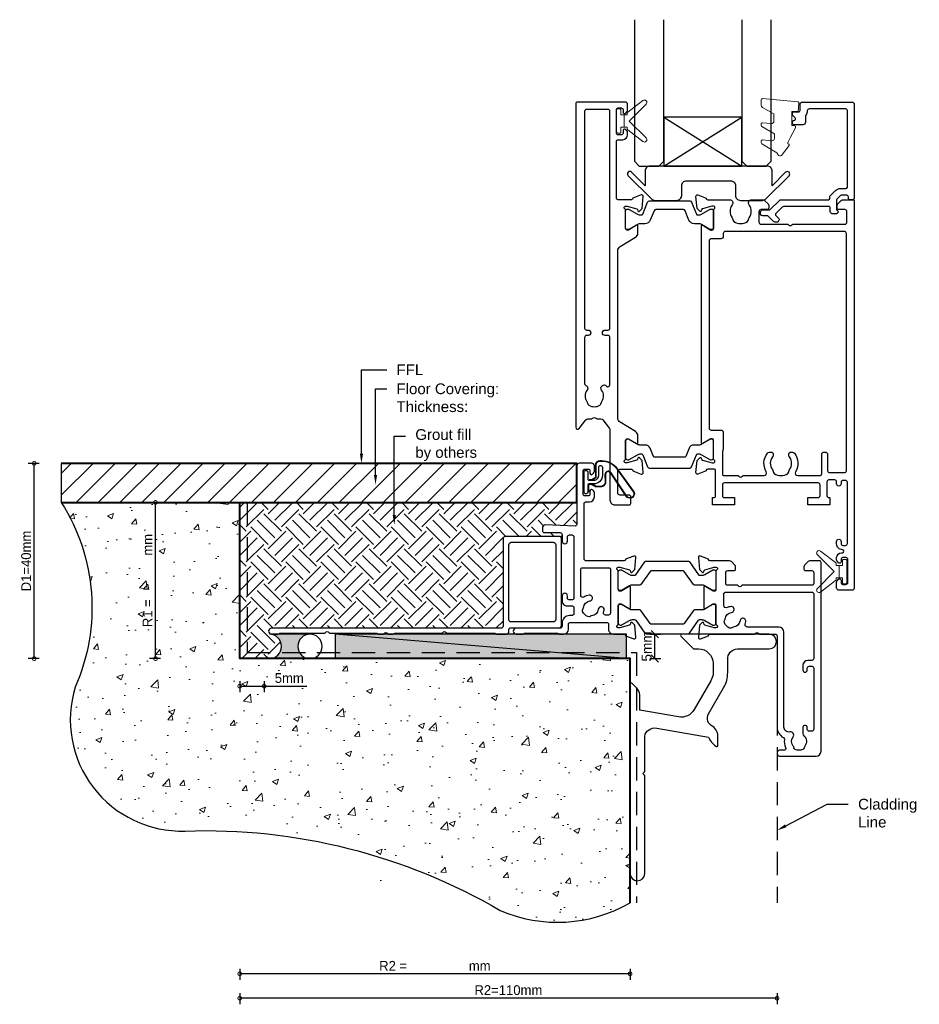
# Model space of a CAD drawing. Header units: millimetres. Extents: x -942 to 1452, y -105 to 165.
# Tile 3 of 12: x -342 to -158, y -105 to 97. Entities that reach past the tile are written whole.
import ezdxf
from ezdxf import colors
from ezdxf.entities.mleader import LeaderData, LeaderLine
from ezdxf.math import Vec2, Vec3

# ---------------------------------------------------------------- set-up
doc = ezdxf.new("R2010")
doc.units = ezdxf.units.MM
doc.linetypes.add('Hidden', pattern=[7.1438, 4.7625, -2.3813])
for name, color, linetype in [('EXTRUSION', 2, 'Continuous'), ('Gaskets', 3, 'Continuous'), ('Glass', 140, 'Continuous'), ('polyamide', 6, 'Continuous')]:
    doc.layers.add(name, color=color, linetype=linetype)
doc.layers.add('Gray', color=8, linetype='Continuous', lineweight=5)
doc.layers.add('UNO-Dark Grey', color=7, linetype='Continuous', lineweight=13, true_color=0x44474e)
doc.layers.add('Viewport', color=7, linetype='Continuous', plot=False)
doc.styles.get("Standard").update_dxf_attribs({"font": 'arial.ttf'})
doc.styles.add('TW - Text', font='arial.ttf', dxfattribs={"height": 2})
doc.styles.add('UNO Text', font='NHaasGroteskTXPro-55Rg.ttf')
doc.dimstyles.new('TotalWindows', dxfattribs={"dimtxt": 2, "dimasz": 1.5, "dimexe": 1.25, "dimexo": 0.625, "dimtad": 1, "dimdec": 1, "dimzin": 9, "dimtxsty": 'TW - Text', "dimblk": 'OBLIQUE', "dimcen": 2.5, "dimadec": 0, "dimazin": 0, "dimtfac": 1, "dimtdec": 1, "dimtmove": 0, "dimatfit": 3, "dimfxl": 1, "dimfxlon": 1, "dimarcsym": 0})
doc.dimstyles.new('UNO', dxfattribs={"dimtxt": 2, "dimasz": 1.5, "dimexe": 1.25, "dimexo": 0.625, "dimtad": 1, "dimdec": 1, "dimzin": 9, "dimtxsty": 'UNO Text', "dimblk": 'DOTSMALL', "dimcen": 2.5, "dimclrd": 256, "dimclre": 256, "dimclrt": 256, "dimadec": 0, "dimazin": 0, "dimtfac": 1, "dimtdec": 1, "dimtmove": 0, "dimatfit": 3, "dimfxl": 1, "dimfxlon": 1, "dimarcsym": 0})

# ---------------------------------------------------------------- blocks, each defined once
blk = doc.blocks.new('_DotSmall')
at = {"color": 0, "linetype": 'ByBlock', "const_width": 0.5}
blk.add_lwpolyline([(-0.0625, 0, 1), (0.0625, 0, 1)], format="xyb", close=True, dxfattribs=at)
blk = doc.blocks.new('*D93')
at = {"lineweight": -2, "transparency": 16777216}
for p, q in [((-84.9, -63.56), (-84.9, -65.81)), ((-5, -63.56), (-5, -65.81)), ((-5, -64.56), (-84.9, -64.56))]:
    blk.add_line(p, q, dxfattribs=at)
at = {"layer": 'Defpoints', "color": 0, "transparency": 16777216}
for p in [(-84.9, 0), (-5, -50), (-84.9, -64.56)]:
    blk.add_point(p, dxfattribs=at)
at = {"lineweight": -2, "transparency": 16777216, "xscale": 1.5, "yscale": 1.5, "zscale": 1.5, "rotation": 180}
blk.add_blockref('_DotSmall', (-84.9, -64.56), dxfattribs=at)
at = {"lineweight": -2, "transparency": 16777216, "xscale": 1.5, "yscale": 1.5, "zscale": 1.5}
blk.add_blockref('_DotSmall', (-5, -64.56), dxfattribs=at)
at = {"transparency": 16777216, "insert": (-44.95, -62.93), "char_height": 2, "attachment_point": 5, "style": 'UNO Text'}
blk.add_mtext('R2 =                 mm', dxfattribs=at)
blk = doc.blocks.new('WANZ')
at = {"layer": 'EXTRUSION'}
blk.add_lwpolyline([(1.5, 47.5, -0.990885), (1.48, 50.5), (19.36, 50.5, -0.640897), (19.59, 50.09), (17.12, 47.62, -0.213478), (16.91, 47.5), (16.01, 47.5, 0.410606), (13, 44.55), (13.01, 42.33, 0.123543), (13.48, 40.95), (16.88, 35.07, 0.329092), (20.1, 33.56), (27.98, 34.95), (28, 35.01), (28, 38.09, -0.20442), (28.66, 39.51), (29.61, 40.45, -0.617494), (30, 40.24), (30, 1.5, -0.990285), (27, 1.47), (27, 21.47, -0.195072), (27.06, 21.61), (27.4, 21.95), (27.06, 22.29, -0.18634), (27, 22.43), (27, 29.62, 0.390437), (24.54, 31.29), (13.94, 29.42, -0.12059), (12.46, 27.56, -0.683799), (12, 27.7), (12, 29.29, -0.250752), (13.06, 31.61, 0.456015), (13.92, 34.18), (10.84, 39.53, -0.136578), (10, 42.64), (10, 45.32, 0.442134), (8, 47.5), (1.5, 47.5)], format="xyb", dxfattribs=at)
blk = doc.blocks.new('*D94')
at = {"lineweight": -2, "transparency": 16777216}
for p, q in [((-84.9, -68.56), (-84.9, -70.81)), ((25.1, -68.56), (25.1, -70.81)), ((25.1, -69.56), (-84.9, -69.56))]:
    blk.add_line(p, q, dxfattribs=at)
at = {"layer": 'Defpoints', "color": 0, "transparency": 16777216}
for p in [(-84.9, 0), (25.1, -50), (-84.9, -69.56)]:
    blk.add_point(p, dxfattribs=at)
at = {"lineweight": -2, "transparency": 16777216, "xscale": 1.5, "yscale": 1.5, "zscale": 1.5, "rotation": 180}
blk.add_blockref('_DotSmall', (-84.9, -69.56), dxfattribs=at)
at = {"lineweight": -2, "transparency": 16777216, "xscale": 1.5, "yscale": 1.5, "zscale": 1.5}
blk.add_blockref('_DotSmall', (25.1, -69.56), dxfattribs=at)
at = {"transparency": 16777216, "insert": (-29.9, -67.91), "char_height": 2, "attachment_point": 5, "style": 'UNO Text'}
blk.add_mtext('R2=110mm', dxfattribs=at)
blk = doc.blocks.new('*D95')
at = {"lineweight": -2, "transparency": 16777216}
for p, q in [((-84.9, -4.63), (-84.9, -6.88)), ((-84.9, -5.63), (-79.9, -5.63)), ((-79.9, -4.63), (-79.9, -6.88)), ((-79.9, -5.63), (-71.18, -5.63))]:
    blk.add_line(p, q, dxfattribs=at)
at = {"layer": 'Defpoints', "color": 0, "transparency": 16777216}
for p in [(-84.9, 10.33), (-79.9, 10.33), (-84.9, -5.63)]:
    blk.add_point(p, dxfattribs=at)
at = {"lineweight": -2, "transparency": 16777216, "xscale": 1.5, "yscale": 1.5, "zscale": 1.5, "rotation": 180}
blk.add_blockref('_DotSmall', (-84.9, -5.63), dxfattribs=at)
at = {"lineweight": -2, "transparency": 16777216, "xscale": 1.5, "yscale": 1.5, "zscale": 1.5}
blk.add_blockref('_DotSmall', (-79.9, -5.63), dxfattribs=at)
at = {"transparency": 16777216, "insert": (-74.76, -3.99), "char_height": 2, "attachment_point": 5, "style": 'UNO Text'}
blk.add_mtext('5mm', dxfattribs=at)
blk = doc.blocks.new('*D96')
at = {"lineweight": -2, "transparency": 16777216}
for p, q in [((-125.98, 40), (-128.23, 40)), ((-126.98, 0), (-126.98, 40)), ((-125.98, 0), (-128.23, 0))]:
    blk.add_line(p, q, dxfattribs=at)
at = {"layer": 'Defpoints', "color": 0, "transparency": 16777216}
for p in [(-126.98, 40), (-84.9, 40), (-84.9, 0)]:
    blk.add_point(p, dxfattribs=at)
at = {"lineweight": -2, "transparency": 16777216, "xscale": 1.5, "yscale": 1.5, "zscale": 1.5}
for p, rotation in [((-126.98, 40), 90), ((-126.98, 0), 270)]:
    blk.add_blockref('_DotSmall', p, dxfattribs=dict(at, rotation=rotation))
at = {"transparency": 16777216, "insert": (-128.63, 20), "char_height": 2, "attachment_point": 5, "rotation": 90, "style": 'UNO Text'}
blk.add_mtext('D1=40mm', dxfattribs=at)
blk = doc.blocks.new('*D97')
at = {"lineweight": -2, "transparency": 16777216}
for p, q in [((-101.14, 32), (-103.39, 32)), ((-102.14, 0), (-102.14, 32)), ((-101.14, 0), (-103.39, 0))]:
    blk.add_line(p, q, dxfattribs=at)
at = {"layer": 'Defpoints', "color": 0, "transparency": 16777216}
for p in [(-102.14, 32), (-84.9, 32), (-84.9, 0)]:
    blk.add_point(p, dxfattribs=at)
at = {"lineweight": -2, "transparency": 16777216, "xscale": 1.5, "yscale": 1.5, "zscale": 1.5}
for p, rotation in [((-102.14, 32), 90), ((-102.14, 0), 270)]:
    blk.add_blockref('_DotSmall', p, dxfattribs=dict(at, rotation=rotation))
at = {"transparency": 16777216, "insert": (-103.77, 16), "char_height": 2, "attachment_point": 5, "rotation": 90, "style": 'UNO Text'}
blk.add_mtext('R1 =            mm', dxfattribs=at)
blk = doc.blocks.new('_Oblique')
at = {"color": 0, "linetype": 'ByBlock', "lineweight": -2}
blk.add_line((-0.5, -0.5), (0.5, 0.5), dxfattribs=at)
blk = doc.blocks.new('*D98')
at = {"color": 0, "lineweight": -2, "transparency": 16777216}
for p, q in [((-0.93, 5), (1.32, 5)), ((0.07, 0), (0.07, 5)), ((-0.93, 0), (1.32, 0))]:
    blk.add_line(p, q, dxfattribs=at)
at = {"layer": 'Defpoints', "color": 0, "transparency": 16777216}
for p in [(-6, 5), (0.07, 5), (-5, 0)]:
    blk.add_point(p, dxfattribs=at)
at = {"color": 0, "lineweight": -2, "transparency": 16777216, "xscale": 1.5, "yscale": 1.5, "zscale": 1.5}
for p, rotation in [((0.07, 5), 90), ((0.07, 0), 270)]:
    blk.add_blockref('_Oblique', p, dxfattribs=dict(at, rotation=rotation))
at = {"color": 0, "transparency": 16777216, "insert": (-1.58, 2.5), "char_height": 2, "attachment_point": 5, "rotation": 90, "style": 'TW - Text'}
blk.add_mtext('5mm', dxfattribs=at)
blk = doc.blocks.new('BACKSEAL1.5')
at = {"layer": 'Gray'}
for points in [[(-0.35, -2.9), (0.3, -2.9), (0.3, -1.65), (0.3, -0.4), (-0.35, -0.4), (-0.35, -0.02, 0.233448), (-0.45, 0.18), (-3.55, 2.55, 0.936585), (-4.2, 1.8), (-0.75, -1.65), (-4.2, -5.1, 0.936585), (-3.55, -5.85), (-0.45, -3.48, 0.233448), (-0.35, -3.28)], [(1.6, 0.85), (1.2, 0.85, 0.414214), (0.95, 0.6), (0.95, -0.4), (0.3, -0.4), (0.3, -1.65), (0.3, -2.9), (0.95, -2.9), (0.95, -3.9, 0.414214), (1.2, -4.15), (1.6, -4.15, 0.414214), (1.85, -3.9), (1.85, -1.65), (1.85, 0.6, 0.414214)]]:
    blk.add_lwpolyline(points, format="xyb", close=True, dxfattribs=at)
blk = doc.blocks.new('521000')
at = {"layer": 'EXTRUSION'}
for points in [[(51, 28.8), (51.5, 28.8, -0.414214), (53, 27.3), (53, 26.6, 0.414214), (53.4, 26.2), (62.41, 26.2, -0.986364), (62.41, 25), (61, 25, -0.198912), (60.79, 25.09), (60.77, 25.11, 0.198912), (60.55, 25.2), (54.07, 25.2, 0.198912), (53.86, 25.11), (53.84, 25.09, -0.198962), (53.63, 25), (52.7, 25, -0.41415), (51.7, 26), (51.7, 27, 0.414214), (51.3, 27.4), (43.9, 27.4, 0.414214), (43.5, 27), (43.5, 26, -0.41422), (42.5, 25), (40.3, 25, 0.414157), (40, 24.7), (40, 24.64), (38.3, 24.02, -0.548619), (37.9, 24.33), (38.12, 26.8), (38.66, 27.34, -0.57735), (38.99, 27.25), (39.07, 26.97, 0.267949), (39.21, 26.83), (41.16, 26.31, 0.065543), (41.24, 26.3), (41.5, 26.3, 0.767227), (41.65, 26.86, -0.267949), (41.5, 27.12), (41.5, 30.9, 0.414214), (41.2, 31.2), (40.89, 31.2), (39.3, 30.23, -0.579702), (39, 30.4), (39, 34.6, -0.576766), (39.3, 34.77), (40.89, 33.8), (41.2, 33.8, 0.414214), (41.5, 34.1), (41.5, 37.88, -0.267949), (41.65, 38.14, 0.767227), (41.5, 38.7), (41.24, 38.7, 0.065543), (41.16, 38.69), (39.21, 38.17, 0.267949), (39.07, 38.02), (38.99, 37.75, -0.57735), (38.66, 37.66), (38.12, 38.2), (37.9, 40.67, -0.548619), (38.3, 40.98), (40, 40.36), (40, 40.3, 0.414157), (40.3, 40), (48.1, 40, 0.414217), (48.5, 40.4), (48.5, 51.7, 0.414214), (48.1, 52.1), (47.4, 52.1, -0.414193), (46.4, 53.1), (46.4, 53.97, -0.2), (46.55, 54.32), (46.79, 54.56, -0.2), (47, 54.65, -0.41), (47.3, 54.35), (47.3, 53.7, 0.414189), (47.7, 53.3), (48.3, 53.3, 0.414214), (48.7, 53.7), (48.7, 58.4, 0.414214), (48.3, 58.8), (47.7, 58.8, 0.41418), (47.3, 58.4), (47.3, 58.1), (47.3, 57.95, -0.41), (47, 57.65, -0.2), (46.79, 57.74), (46.55, 57.98, -0.2), (46.4, 58.33), (46.4, 59.5, -0.41), (46.9, 60), (49.5, 60, -0.41), (50, 59.5), (50, 47.44, 0.425129), (50.31, 47.14), (56.45, 47.36, -0.4453), (57, 46.87), (57, 46.1, -0.414214), (56.7, 45.8), (53.4, 45.8, 0.41428), (53, 45.4), (53, 44.05, -1), (51.9, 44.05), (51.9, 44.9, 0.414129), (51.5, 45.3), (51, 45.3, 0.414234), (50.6, 44.9), (50.6, 32.4, 0.414214), (51, 32), (51.5, 32, 0.414205), (51.9, 32.4), (51.9, 32.8, -0.996705), (53, 32.8), (53, 31.8, -0.414566), (52, 30.8), (51, 30.8, 0.414214), (50.6, 30.4), (50.6, 29.2, 0.414213)], [(21.5, 27.12, -0.267769), (21.35, 26.86, 0.76736), (21.5, 26.3), (21.76, 26.3, 0.065543), (21.84, 26.31), (23.79, 26.83, 0.267949), (23.93, 26.97), (24.01, 27.25, -0.57735), (24.34, 27.34), (24.88, 26.8), (25.1, 24.33, -0.548619), (24.7, 24.02), (23, 24.64), (23, 24.7, 0.414071), (22.7, 25), (13.6, 25), (13.45, 25.15, 0.414214), (12.75, 25.15), (12.6, 25), (9.4, 25, 0.414214), (9, 24.6), (9, 5.93, -0.277503), (7.71, 3.81, 0.316398), (7.5, 3.4, -0.138989), (7.26, 1.76, 0.543442), (7.63, 1.2), (8.5, 1.2, -0.414081), (9, 0.7), (9, 0.5, -0.414214), (8.5, 0), (1, 0, -0.414213), (0, 1), (0, 39.7, -0.414214), (0.3, 40), (2.29, 40, -0.198912), (2.65, 39.85), (3.35, 39.15, -0.198913), (3.5, 38.79), (3.5, 38.3, -0.414214), (3.2, 38), (1.9, 38, 0.414214), (1.5, 37.6), (1.5, 35.4, 0.414214), (1.9, 35), (16.1, 35), (16.25, 34.85, 0.414214), (16.95, 34.85), (17.1, 35), (19.1, 35, 0.414214), (19.5, 35.4), (19.5, 37.6, 0.414214), (19.1, 38), (17.8, 38, -0.414214), (17.5, 38.3), (17.5, 38.79, -0.2), (17.65, 39.15), (18.35, 39.85, -0.2), (18.71, 40), (22.7, 40, 0.414071), (23, 40.3), (23, 40.36), (24.7, 40.98, -0.548619), (25.1, 40.67), (24.88, 38.2), (24.34, 37.66, -0.57735), (24.01, 37.75), (23.93, 38.02, 0.267949), (23.79, 38.17), (21.84, 38.69, 0.065543), (21.76, 38.7), (21.5, 38.7, 0.76736), (21.35, 38.14, -0.267949), (21.5, 37.88), (21.5, 34.1, 0.414214), (21.8, 33.8), (22.02, 33.8, 0.137872), (22.17, 33.84), (23.7, 34.77, -0.585524), (24, 34.6), (24, 30.4, -0.585524), (23.7, 30.23), (22.17, 31.16, 0.137872), (22.02, 31.2), (21.8, 31.2, 0.414214), (21.5, 30.9)], [(2.7, 19.6, -0.414202), (3.7, 18.6), (3.7, 17.6, -0.889365), (2.8, 17.6), (2.8, 18, 0.414214), (2.4, 18.4), (1.9, 18.4, 0.414202), (1.5, 18), (1.5, 5.5, 0.414213), (1.9, 5.1), (2.4, 5.1, 0.414215), (2.8, 5.5), (2.8, 5.9, -0.889355), (3.7, 5.9), (3.7, 4.61, -0.219162), (3.49, 4.15, 0.403571), (3.32, 2.03, -0.12305), (3.46, 1.72, 0.239134), (3.74, 1.37, 0.221126), (5.26, 1.37, 0.239134), (5.54, 1.72, -0.12305), (5.68, 2.03, 0.347448), (5.72, 3.93, -0.702074), (6.38, 4.96, 0.481745), (7.6, 5.94), (7.6, 25.4, -0.414156), (8.6, 26.4), (15.04, 26.4, 0.513003), (15.51, 27.06, -0.048433), (15.39, 27.57, -1.000832), (16.58, 27.73, 0.348271), (17.95, 26.41, -0.12305), (18.27, 26.3, 0.239134), (18.72, 26.24, 0.221428), (19.79, 27.31, 0.239134), (19.74, 27.76, -0.12305), (19.62, 28.08, 0.348271), (18.3, 29.45, -1.000832), (18.46, 30.64, -0.070793), (19.2, 30.43, 0.541477), (19.9, 30.89), (19.9, 33.2, 0.414214), (19.5, 33.6), (1.9, 33.6, 0.414214), (1.5, 33.2), (1.5, 20, 0.414214), (1.9, 19.6)]]:
    blk.add_lwpolyline(points, format="xyb", close=True, dxfattribs=at)
blk.add_lwpolyline([(48.58, 32.57, 0.59317), (49.2, 32.9), (49.2, 38.2, 0.414223), (48.8, 38.6), (43.48, 38.6, 0.40033), (43.1, 38.2), (43.1, 29.3, 0.414214), (43.5, 28.9), (44.13, 28.9, 0.510119), (44.51, 29.42, -0.046438), (44.4, 29.92, -0.995868), (45.59, 30.07, 0.348271), (46.96, 28.75, -0.12305), (47.28, 28.63, 0.239134), (47.72, 28.58, 0.221428), (48.8, 29.65, 0.239134), (48.74, 30.1, -0.12305), (48.63, 30.42, 0.348271), (47.31, 31.79, -1.000832), (47.47, 32.98, -0.110255), (48.58, 32.57)], format="xyb", dxfattribs=at)
blk.add_lwpolyline([(21.5, 27.73), (21.5, 27.73)], close=True, dxfattribs=at)
at = {"layer": 'polyamide'}
for points in [[(21.9, 33.94), (22.11, 33.94, 0.131652), (22.21, 33.97), (23.79, 34.88, -0.131652), (24.39, 35.04), (25.88, 35.04, 0.244698), (26.13, 35.17), (28.01, 37.85, -0.244698), (28.18, 37.94), (34.82, 37.94, -0.244698), (34.99, 37.85), (36.87, 35.17, 0.244698), (37.11, 35.04), (38.61, 35.04, -0.131652), (39.21, 34.88), (40.84, 33.94), (41.2, 33.94, 0.414214), (41.5, 34.24), (41.5, 37.74, 0.414214), (41.1, 38.14), (40.89, 38.14, 0.131652), (40.79, 38.11), (39.21, 37.2, -0.131652), (38.61, 37.04), (38.16, 37.04, -0.244698), (37.91, 37.17), (36.06, 39.81, 0.244698), (35.81, 39.94), (27.19, 39.94, 0.244698), (26.94, 39.81), (25.09, 37.17, -0.103471), (25, 37.08, -0.13774), (24.84, 37.04), (24.39, 37.04, -0.131652), (23.79, 37.2), (22.16, 38.14), (21.8, 38.14, 0.414998), (21.5, 37.84), (21.5, 34.34, 0.414214)], [(21.9, 31.06), (22.11, 31.06, -0.131652), (22.21, 31.03), (23.79, 30.12, 0.131652), (24.39, 29.96), (25.88, 29.96, -0.244698), (26.13, 29.83), (28.01, 27.15, 0.244698), (28.18, 27.06), (34.82, 27.06, 0.244698), (34.99, 27.15), (36.87, 29.83, -0.244698), (37.11, 29.96), (38.61, 29.96, 0.131652), (39.21, 30.12), (40.84, 31.06), (41.2, 31.06, -0.414214), (41.5, 30.76), (41.5, 27.26, -0.414214), (41.1, 26.86), (40.89, 26.86, -0.131652), (40.79, 26.89), (39.21, 27.8, 0.131652), (38.61, 27.96), (38.16, 27.96, 0.244698), (37.91, 27.83), (36.06, 25.19, -0.244698), (35.81, 25.06), (27.19, 25.06, -0.244698), (26.94, 25.19), (25.09, 27.83, 0.103471), (25, 27.92, 0.13774), (24.84, 27.96), (24.39, 27.96, 0.131652), (23.79, 27.8), (22.16, 26.86), (21.8, 26.86, -0.414998), (21.5, 27.16), (21.5, 30.66, -0.414214)]]:
    blk.add_lwpolyline(points, format="xyb", close=True, dxfattribs=at)
blk = doc.blocks.new('522200')
at = {"layer": 'EXTRUSION'}
for points in [[(48.4, 19.9), (48.4, 24.4, 0.414214), (48, 24.8), (45.6, 24.8, 0.414214), (45.3, 24.5), (45.3, 24.44), (43.6, 23.82, -0.548619), (43.2, 24.13), (43.42, 26.6), (43.96, 27.14, -0.57735), (44.29, 27.05), (44.37, 26.77, 0.267949), (44.51, 26.63), (46.5, 26.1), (46.8, 26.1, 0.767327), (46.95, 26.66, -0.267949), (46.8, 26.92), (46.8, 30.73, 0.414214), (46.5, 31.03), (46.19, 31.03), (44.6, 30.06, -0.585524), (44.3, 30.23), (44.3, 31.65, -0.261413), (44.78, 32.51), (47.92, 34.42, 0.261413), (48.4, 35.28), (48.4, 69.55, 0.261413), (47.92, 70.4), (44.78, 72.32, -0.261413), (44.3, 73.17), (44.3, 74.6, -0.585524), (44.6, 74.77), (46.19, 73.8), (46.5, 73.8, 0.414214), (46.8, 74.1), (46.8, 77.88, -0.267949), (46.95, 78.14, 0.76731), (46.8, 78.7), (46.54, 78.7, 0.065543), (46.46, 78.69), (44.51, 78.17, 0.267949), (44.37, 78.03), (44.29, 77.75, -0.57735), (43.96, 77.66), (43.42, 78.2), (43.2, 80.67, -0.548619), (43.6, 80.98), (45.3, 80.36), (45.3, 80.3, 0.414204), (45.6, 80), (48.3, 80, 0.414213), (48.7, 80.4), (48.7, 91.9, 0.414214), (48.3, 92.3), (47.4, 92.3, -0.41404), (46.4, 93.3), (46.4, 93.77, -0.198912), (46.54, 94.12), (46.79, 94.36, -0.198912), (47, 94.45), (47, 94.45, -0.414214), (47.3, 94.15), (47.3, 93.7, 0.413403), (47.7, 93.3), (48.3, 93.3, 0.414214), (48.7, 93.7), (48.7, 98.4, 0.414214), (48.3, 98.8), (47.7, 98.8, 0.414214), (47.3, 98.4), (47.3, 97.95, -0.414214), (47, 97.65), (47, 97.65, -0.198912), (46.79, 97.74), (46.54, 97.98, -0.198912), (46.4, 98.33), (46.4, 99.5, -0.414214), (46.9, 100), (56.7, 100, -0.414214), (57, 99.7), (57, 33.39, -0.717885), (56.28, 33.15), (54.95, 34.9, 0.234069), (54.55, 35.1), (53.69, 35.1), (53.55, 35.24, 0.414214), (52.85, 35.24), (52.71, 35.1), (51.85, 35.1, 0.234069), (51.45, 34.9), (50.1, 33.13, 0.164222), (50, 32.83), (50, 18.5, -0.414214), (49, 17.5), (46.1, 17.5, -0.414214), (45.7, 17.9), (45.7, 19.1, -0.414214), (46.1, 19.5), (48, 19.5, 0.414214)], [(50, 42.09), (50, 51.8, -0.414214), (50.4, 52.2), (51, 52.2, 1), (51, 53.3), (50.4, 53.3, -0.414214), (50, 53.7), (50, 98.1, -0.414214), (50.4, 98.5), (54.8, 98.5, -0.414214), (55.2, 98.1), (55.2, 53.7, -0.414213), (54.8, 53.3), (54.5, 53.3, 1), (54.5, 52.2), (54.8, 52.2, -0.414214), (55.2, 51.8), (55.2, 42.35, -0.299503), (54.96, 41.98, 0.502765), (54.72, 40.96, -0.330962), (54.73, 38.7, 0.14398), (54.6, 38.34, -0.245791), (54.35, 37.92, -0.280014), (52.05, 37.92, -0.245791), (51.8, 38.34, 0.14398), (51.67, 38.7, -0.336408), (51.71, 41, 0.979954), (50.7, 41.83, -0.696704)], [(31.3, 74.6, 0.585524), (31, 74.77), (29.47, 73.84, -0.137872), (29.32, 73.8), (29.1, 73.8, -0.414214), (28.8, 74.1), (28.8, 77.88, 0.267949), (28.65, 78.14, -0.767327), (28.8, 78.7), (29.06, 78.7, -0.065543), (29.14, 78.69), (31.09, 78.17, -0.267949), (31.23, 78.03), (31.31, 77.75, 0.57735), (31.64, 77.66), (32.18, 78.2), (32.4, 80.67, 0.548619), (32, 80.98), (30.3, 80.36), (30.3, 80.3, -0.414214), (30, 80), (25.49, 80, 0.635387), (24.99, 78.93, -0.331343), (25, 76.33, 0.14918), (24.87, 75.94, -0.237824), (24.65, 75.55, -0.306676), (21.85, 75.55, -0.237824), (21.63, 75.94, 0.14918), (21.49, 76.33, -0.331343), (21.51, 78.93, 0.635387), (21, 80), (18.71, 80, 0.198912), (18.35, 79.85), (17.65, 79.15, 0.198912), (17.5, 78.79), (17.5, 78.3, 0.414214), (17.8, 78), (19.1, 78, -0.414214), (19.5, 77.6), (19.5, 75.4, -0.414214), (19.1, 75), (13.6, 75), (13.45, 74.85, -0.414214), (12.75, 74.85), (12.6, 75), (1.9, 75, -0.414214), (1.5, 75.4), (1.5, 77.6, -0.414214), (1.9, 78), (3.2, 78, 0.414214), (3.5, 78.3), (3.5, 78.79, 0.198912), (3.35, 79.15), (2.65, 79.85, 0.198912), (2.29, 80), (0.3, 80, 0.414214), (0, 79.7), (0, 0.5, 0.414249), (0.5, 0), (3.1, 0, 0.415107), (3.6, 0.5), (3.6, 1.67, 0.198912), (3.45, 2.02), (3.21, 2.26, 0.668195), (2.7, 2.05), (2.7, 1.6, -0.41534), (2.3, 1.2), (1.7, 1.2, -0.414214), (1.3, 1.6), (1.3, 6.3, -0.414214), (1.7, 6.7), (2.3, 6.7, -0.413964), (2.7, 6.3), (2.7, 5.85, 0.668179), (3.21, 5.64), (3.45, 5.88, 0.198912), (3.6, 6.23), (3.6, 6.7, 0.414008), (2.6, 7.7), (2.4, 7.7, -1), (2.4, 8.3, 0.414216), (3.6, 9.5), (3.6, 10, 1), (2.7, 10), (2.7, 9.6, -0.414214), (2.3, 9.2), (1.8, 9.2, -0.414213), (1.4, 9.6), (1.4, 22.1, -0.414214), (1.8, 22.5), (2.3, 22.5, -0.414224), (2.7, 22.1), (2.7, 21.8, 1.000011), (3.6, 21.8), (3.6, 22.2, -0.414196), (4, 22.6), (5.2, 22.6, -0.414214), (5.6, 22.2), (5.6, 19.4, -0.414214), (5.2, 19), (5, 19), (5, 17.5), (9.5, 17.5), (9.5, 19), (7.4, 19, -0.414214), (7, 19.4), (7, 21.6, -0.414214), (7.4, 22), (26.6, 22, -0.414214), (27, 21.6), (27, 19.4, -0.414214), (26.6, 19), (24.5, 19), (24.5, 17.5), (29, 17.5), (29, 19), (28.7, 19, -0.414214), (28.4, 19.3), (28.4, 24.5, -0.414214), (28.7, 24.8), (30, 24.8, -0.414214), (30.3, 24.5), (30.3, 24.44), (32, 23.82, 0.548619), (32.4, 24.13), (32.18, 26.6), (31.64, 27.14, 0.57735), (31.31, 27.05), (31.23, 26.77, -0.267949), (31.09, 26.63), (29.1, 26.1), (28.8, 26.1, -0.767327), (28.65, 26.66, 0.267949), (28.8, 26.92), (28.8, 30.73, -0.414214), (29.1, 31.03), (29.32, 31.03, -0.137872), (29.47, 30.99), (31, 30.06, 0.585524), (31.3, 30.23)], [(27, 28.35), (27, 23.8, -0.414214), (26.7, 23.5), (23.75, 23.5), (23.6, 23.35, -0.414214), (22.9, 23.35), (22.75, 23.5), (18.44, 23.5, -0.578263), (18.01, 24.25, 0.302535), (17.77, 28.1, 0.234673), (17.37, 28.3), (17.09, 28.3, 0.414214), (16.59, 27.8), (16.59, 27.73, 0.175091), (16.74, 27.31, -0.331343), (16.76, 24.71, 0.14918), (16.62, 24.32, -0.237824), (16.4, 23.93, -0.306676), (13.6, 23.93, -0.237824), (13.38, 24.32, 0.14918), (13.24, 24.71, -0.331332), (13.26, 27.31, 0.175481), (13.41, 27.73), (13.41, 27.8, 0.414214), (12.91, 28.3), (12.63, 28.3, 0.234674), (12.23, 28.1, 0.302535), (11.99, 24.25, -0.578265), (11.56, 23.5), (7.05, 23.5, -0.414213), (6.65, 23.9), (6.65, 27.8, 0.414214), (6.15, 28.3), (5.95, 28.3, 0.414214), (5.45, 27.8), (5.45, 24.5, -0.414214), (5.05, 24.1), (2, 24.1, -0.414214), (1.6, 24.5), (1.6, 73.1, -0.414214), (2, 73.5), (26.4, 73.5, -0.414214), (26.8, 73.1), (26.8, 72.5, 0.414214), (27.3, 72), (29.3, 72, -0.414214), (29.7, 71.6), (29.7, 33.23, -0.414214), (29.3, 32.83), (27.3, 32.83, 0.414214), (26.8, 32.33), (26.8, 28.96, 0.131652), (26.87, 28.71), (26.93, 28.6, -0.131652)]]:
    blk.add_lwpolyline(points, format="xyb", close=True, dxfattribs=at)
at = {"layer": 'polyamide'}
for points in [[(42.29, 79.54, 0.305731), (41.92, 79.79), (33.68, 79.79, 0.305731), (33.31, 79.54), (32.32, 77.07, -0.305731), (32.04, 76.89), (31.86, 76.89, -0.131652), (31.26, 77.05), (29.46, 78.09), (29.1, 78.09, 0.414214), (28.8, 77.79), (28.8, 74.29, 0.414214), (29.2, 73.89), (29.35, 73.89, 0.131652), (29.55, 73.94), (31.26, 74.93, -0.131652), (31.86, 75.09), (32.73, 75.09, 0.305731), (33.85, 75.84), (34.61, 77.74, -0.305731), (34.98, 77.99), (40.62, 77.99, -0.305731), (40.99, 77.74), (41.75, 75.84, 0.305731), (42.87, 75.09), (43.74, 75.09, -0.131652), (44.34, 74.93), (46.14, 73.89), (46.5, 73.89, 0.414214), (46.8, 74.19), (46.8, 77.69, 0.414214), (46.4, 78.09), (46.25, 78.09, 0.131652), (46.05, 78.03), (44.34, 77.05, -0.131652), (43.74, 76.89), (43.56, 76.89, -0.305731), (43.28, 77.07)], [(29.35, 26.74), (29.2, 26.74, -0.414214), (28.8, 27.14), (28.8, 30.54, -0.414214), (29.2, 30.94), (29.35, 30.94, -0.131652), (29.55, 30.89), (31.26, 29.9, 0.131652), (31.86, 29.74), (32.87, 29.74, -0.305731), (33.8, 29.12), (34.48, 27.43, 0.305731), (34.75, 27.24), (40.85, 27.24, 0.305731), (41.12, 27.43), (41.8, 29.12, -0.305731), (42.73, 29.74), (43.74, 29.74, 0.131652), (44.34, 29.9), (46.05, 30.89, -0.131652), (46.25, 30.94), (46.4, 30.94, -0.414214), (46.8, 30.54), (46.8, 27.14, -0.414214), (46.4, 26.74), (46.25, 26.74, -0.131652), (46.05, 26.8), (44.34, 27.78, 0.131652), (43.74, 27.94), (43.56, 27.94, 0.305731), (43.28, 27.75), (42.29, 25.29, -0.305731), (41.92, 25.04), (41.92, 25.04), (33.68, 25.04, -0.305731), (33.31, 25.29), (32.32, 27.75, 0.305731), (32.04, 27.94), (31.86, 27.94, 0.131652), (31.26, 27.78), (29.55, 26.8, -0.131652)]]:
    blk.add_lwpolyline(points, format="xyb", close=True, dxfattribs=at)
blk = doc.blocks.new('*U11')
at = {"layer": 'Glass'}
for p, q in [((-8, 0), (8, 10)), ((-8, 10), (8, 0))]:
    blk.add_line(p, q, dxfattribs=at)
for points in [[(-14, 30), (-14, 1), (-13, 0), (-9, 0), (-8, 1), (-8, 30)], [(8, 30), (8, 1), (9, 0), (13, 0), (14, 1), (14, 30)]]:
    blk.add_lwpolyline(points, dxfattribs=at)
blk.add_lwpolyline([(-8, 0), (8, 0), (8, 10), (-8, 10)], close=True, dxfattribs=at)
blk = doc.blocks.new('Glass Block')
blk.add_lwpolyline([(-10.5, 3), (-10.5, 1, 0.414214), (-9.5, 0), (-5, 0, 0.198912), (-4.29, 0.29), (0.47, 5.05, 1), (-0.24, 5.76), (-3, 3), (-3, 6, 0.414214), (-4, 7), (-28, 7, 0.414214), (-29, 6), (-29, 3), (-31.76, 5.76, 1), (-32.47, 5.05), (-27.71, 0.29, 0.198912), (-27, 0), (-22.5, 0, 0.414214), (-21.5, 1), (-21.5, 3, -0.414214), (-20.5, 4), (-11.5, 4, -0.414214)], format="xyb", close=True)
blk = doc.blocks.new('QL48800')
at = {"layer": 'Gaskets', "color": 4}
for points in [[(-1.01, -0.51), (-1.47, -0.51, 0.131652), (-1.59, -0.54), (-2.27, -0.93, 0.267949), (-2.4, -1.15), (-2.37, -3.74, -0.330082), (-3.25, -4.42), (-3.54, -4.42, -0.242084), (-6.8, -2.75), (-10.2, 2.02, -0.840847), (-8.77, 3.05), (-5.44, -1.86, 0.252571), (-4.92, -2.15), (-4.92, -2.15, 0.376647), (-4.36, -1.52), (-4.39, -0.03, -0.414214), (-3.39, 0.97), (-2.4, 0.97, -0.131652), (-2.27, 0.93), (-1.59, 0.54, 0.131652), (-1.47, 0.51), (-1.01, 0.51, 0.414214), (-0.88, 0.63), (-0.88, 2.02)], [(-1.11, -0.41), (-1.47, -0.41, 0.131652), (-1.64, -0.45), (-2.32, -0.85, 0.268481), (-2.5, -1.15), (-2.47, -3.72, -0.325102), (-3.25, -4.32), (-3.54, -4.32, -0.242084), (-6.71, -2.69), (-10.12, 2.07, -0.831226), (-8.85, 2.99), (-5.53, -1.92, 0.254578), (-4.91, -2.25, 0.379612), (-4.26, -1.51), (-4.29, -0.03, -0.413856), (-3.39, 0.87), (-2.4, 0.87, -0.131652), (-2.32, 0.85), (-1.64, 0.45, 0.131652), (-1.47, 0.41), (-1.01, 0.41, 0.414214), (-0.78, 0.63), (-0.78, 1.92)]]:
    blk.add_lwpolyline(points, format="xyb", dxfattribs=at)
blk.add_lwpolyline([(0, 2.02), (0, -2.02, -1), (-0.76, -2.02), (-0.76, -0.63, 0.414214), (-1.01, -0.38), (-2, -0.38, 0.414214), (-3, -1.38), (-3, -3.02, -1), (-3.76, -3.02), (-3.76, -1.42, -0.414214), (-1.96, 0.38), (-1.01, 0.38, 0.414214), (-0.76, 0.63), (-0.76, 2.02, -1)], format="xyb", close=True, dxfattribs=at)
blk = doc.blocks.new('421802')
at = {"layer": 'EXTRUSION'}
blk.add_lwpolyline([(9.2, 23.15, -0.400098), (9.6, 22.76, 0.145125), (9.92, 21.85, -0.157511), (10, 21.62), (10, 20.4, 0.414214), (10.5, 19.9), (12.35, 19.9, 0.414214), (12.65, 20.2), (12.65, 20.5, 0.414214), (12.35, 20.8), (12.32, 20.8, -0.668179), (12.11, 21.31), (12.5, 21.7, 0.198912), (12.65, 22.05), (12.65, 22.25, 0.414214), (12.35, 22.55), (11.4, 22.55, -0.414214), (11.1, 22.85), (11.1, 24.05, 0.414214), (10.6, 24.55), (0.5, 24.55, 0.414214), (0, 24.05), (0, 4.85, 0.414214), (0.3, 4.55), (0.9, 4.55, 0.414214), (1.2, 4.85), (1.2, 5.15, -0.414214), (1.5, 5.45), (2.7, 5.45, -0.198912), (2.91, 5.36), (3.51, 4.76, -0.198912), (3.6, 4.55), (3.6, 2.59, -0.267785), (3.45, 2.33, 0.492955), (3.39, 1.86), (3.45, 1.79, 0.198912), (3.8, 1.65), (4.4, 1.65, 0.414214), (4.9, 2.15), (4.9, 2.85, -0.414214), (5.2, 3.15), (14.4, 3.15, -0.19891), (14.75, 3), (16.03, 1.72, -0.414214), (16.03, 1.3), (15.53, 0.8, 0.668179), (15.88, -0.05), (16.17, -0.05, 0.198912), (16.52, 0.09), (17.59, 1.16, -0.198912), (17.8, 1.25), (18.7, 1.25, 0.414214), (19.2, 1.75), (19.2, 1.95, 0.414214), (18.7, 2.45), (17.4, 2.45, -0.198912), (17.19, 2.53), (15.33, 4.4, 0.198912), (14.98, 4.55), (5.3, 4.55, -0.414213), (5, 4.85), (5, 5.06, 0.198839), (4.85, 5.41), (3.86, 6.41, 0.198912), (2.8, 6.85), (1.7, 6.85, -0.414204), (1.4, 7.15), (1.4, 22.85, -0.414223), (1.7, 23.15)], format="xyb", close=True, dxfattribs=at)
blk = doc.blocks.new('421406')
at = {"layer": 'EXTRUSION'}
for points in [[(48.5, 0.2), (48.35, 0.35, 0.414214), (47.64, 0.35), (47.5, 0.2), (37.96, 0.2, 0.198912), (37.75, 0.11), (37.73, 0.09, -0.199024), (37.51, 0), (36.5, 0), (36.35, 0.15, 0.414214), (35.65, 0.15), (35.5, 0), (34.49, 0, -0.19875), (34.27, 0.09), (34.25, 0.11, 0.198912), (34.04, 0.2), (24.5, 0.2), (24.35, 0.35, 0.414214), (23.65, 0.35), (23.5, 0.2), (13.78, 0.2, 0.198912), (13.56, 0.11), (13.54, 0.09, -0.198962), (13.33, 0), (11.3, 0, -0.414208), (10.8, 0.5), (10.8, 0.9, 0.414214), (10.4, 1.3), (0.5, 1.3, -0.414214), (0, 1.8), (0, 19.5, -0.414214), (0.5, 20), (11.5, 20, -0.414214), (12, 19.5), (12, 1.6, 0.414214), (12.4, 1.2), (59.41, 1.2, -0.986364), (59.41, 0), (58, 0, -0.198912), (57.79, 0.09), (57.77, 0.11, 0.198912), (57.55, 0.2)], [(10.8, 2.9), (10.8, 18.3, 0.414214), (10.3, 18.8), (1.7, 18.8, 0.414214), (1.2, 18.3), (1.2, 3, 0.414214), (1.7, 2.5), (10.4, 2.5, 0.414214)]]:
    blk.add_lwpolyline(points, format="xyb", close=True, dxfattribs=at)
blk = doc.blocks.new('*U77')
at = {"lineweight": 5, "true_color": 0x636466}
h = blk.add_hatch(dxfattribs=at)
h.set_pattern_fill('ANSI31', color=251)
h.set_pattern_definition([(45, (-58.437, 36.17), (-2.24506, 2.24506), [])])
h.paths.add_polyline_path([(-121.43, 32), (-15.9, 32), (-15.9, 40), (-121.43, 40)])
at = {"lineweight": 5, "true_color": 0x939598}
h = blk.add_hatch(dxfattribs=at)
h.set_pattern_fill('AR-CONC', color=252, scale=0.07)
h.set_pattern_definition([(50, (-63.437, 36.87), (12.7529, -1.1157), [1.3335, -14.6685]), (355, (-63.437, 36.87), (-2.467, 13.374), [1.0668, -11.7348]), (100.451, (-62.374, 36.777), (10.2859, 12.2582), [1.1333, -12.4663]), (46.184, (-63.437, 40.426), (18.9755, -2.943), [2.0002, -22.0027]), (96.636, (-61.856, 40.18), (16.6183, 17.3198), [1.7, -18.6995]), (351.184, (-63.437, 40.426), (16.6183, 17.32), [1.6002, -17.6022]), (21, (-61.659, 39.537), (10.613, -7.1586), [1.3335, -14.6685]), (326, (-61.659, 39.537), (4.3261, 12.8932), [1.0668, -11.7348]), (71.451, (-60.775, 38.94), (14.9391, 5.7346), [1.1333, -12.4663]), (37.5, (-63.437, 36.87), (0.2162, 5.91885), [0, -11.59256, 0, -11.9126, 0, -11.77925]), (7.5, (-63.437, 36.87), (4.67738, 7.01264), [0, -6.79196, 0, -11.32586, 0, -4.48945]), (327.5, (-67.402, 36.87), (9.49134, -0.40101), [0, -4.445, 0, -13.8684, 0, -18.4023]), (317.5, (-69.18, 36.87), (10.36904, 1.77985), [0, -5.7785, 0, -9.21004, 0, -13.0683])])
edge = h.paths.add_edge_path()
edge.add_line((-5, 0), (-84.9, 0))
edge.add_line((-84.9, 0), (-84.9, 32))
edge.add_line((-84.9, 32), (-121.43, 32))
edge.add_arc((-155.32, 10.44), 40.17, -23.8812, 32.4666, ccw=False)
edge.add_arc((-96.79, -12.52), 22.8, 162.9281, 271.8324)
edge.add_arc((-91.91, -154.7), 119.47, 59.6816, 91.9893, ccw=False)
edge.add_arc((-19.86, -24.43), 29.58, 246.6053, 300.1651)
edge.add_line((-5, -50), (-5, 0))
at = {"layer": 'EXTRUSION'}
blk.add_hatch(color=8, dxfattribs=at).paths.add_polyline_path([(-71.17, 0), (-70.51, 0), (-71.16, 0.09), (-71.88, 0.43), (-72.31, 0.77), (-72.67, 1.25), (-72.92, 1.85), (-73.01, 2.5), (-72.92, 3.15), (-72.67, 3.75), (-72.28, 4.27), (-71.76, 4.67), (-71.16, 4.91), (-70.51, 5), (-78.84, 5), (-78.19, 4.91), (-77.59, 4.67), (-77.07, 4.27), (-76.68, 3.75), (-76.43, 3.15), (-76.34, 2.5), (-76.43, 1.85), (-76.68, 1.25), (-77.07, 0.73), (-77.59, 0.33), (-78.19, 0.09), (-78.84, 0), (-71.76, 0)], flags=0)
blk.add_hatch(color=33, dxfattribs=at).paths.add_polyline_path([(-5.7, 0), (-5.7, 5), (-65.36, 5), (-65.36, 0)])
for p, q in [((-70.51, 5), (-78.84, 5)), ((-5.7, 0), (-65.36, 5)), ((-78.84, 0), (-70.51, 0))]:
    blk.add_line(p, q, dxfattribs=at)
at = {"layer": 'EXTRUSION', "linetype": 'Hidden'}
blk.add_line((25.1, 3.29), (25.1, -50), dxfattribs=at)
at = {"layer": 'EXTRUSION', "lineweight": 40}
for points in [[(-121.43, 32), (-15.9, 32), (-15.9, 40), (-121.43, 40)], [(-5, -50), (-5, 0), (-84.9, 0), (-84.9, 32)]]:
    blk.add_lwpolyline(points, dxfattribs=at)
at = {"layer": 'EXTRUSION', "linetype": 'Hidden'}
blk.add_lwpolyline([(-83.37, 32), (-83.37, 1.26), (-3.7, 1.26), (-3.7, -50)], dxfattribs=at)
at = {"layer": 'EXTRUSION'}
blk.add_lwpolyline([(-5.7, 0), (-5.7, 5), (-65.36, 5), (-65.36, 0)], close=True, dxfattribs=at)
for centre, start, end in [((-78.84, 2.5), 270, 90), ((-70.51, 2.5), 0, 180), ((-70.51, 2.5), 180, 0)]:
    blk.add_arc(centre, 2.5, start, end, dxfattribs=at)
at = {"layer": 'Viewport'}
blk.add_lwpolyline([(-121.43, 32), (-15.9, 32), (-15.9, 40), (-121.43, 40)], close=True, dxfattribs=at)
blk.add_lwpolyline([(-5, 0), (-84.9, 0), (-84.9, 32), (-121.43, 32, -0.250941), (-118.59, -5.82, 0.514505), (-96.06, -35.31, -0.14191), (-31.61, -51.57, 0.238048), (-5, -50)], format="xyb", close=True, dxfattribs=at)
at = {"xscale": -1}
blk.add_blockref('WANZ', (25, -45.5), dxfattribs=at)
dim = blk.add_linear_dim(base=(-126.98, 40), p1=(-84.9, 0), p2=(-84.9, 40), angle=90, dimstyle='UNO', override={"dimpost": 'D1=<>mm'})
dim.commit()
dim.dimension.update_dxf_attribs({"geometry": '*D96', "text_midpoint": (-128.63, 20)})
dim = blk.add_linear_dim(base=(-102.14, 32), p1=(-84.9, 0), p2=(-84.9, 32), angle=90, text='R1 =            mm', dimstyle='UNO')
dim.commit()
dim.dimension.update_dxf_attribs({"geometry": '*D97', "text_midpoint": (-103.77, 16)})
dim = blk.add_linear_dim(base=(-84.9, -5.63), p1=(-79.9, 10.33), p2=(-84.9, 10.33), text='5mm', dimstyle='UNO')
dim.commit()
dim.dimension.update_dxf_attribs({"geometry": '*D95', "text_midpoint": (-74.76, -5.63), "dimtype": 160})
dim = blk.add_linear_dim(base=(0.07, 5), p1=(-5, 0), p2=(-6, 5), angle=90, text='5mm', dimstyle='TotalWindows')
dim.commit()
dim.dimension.update_dxf_attribs({"geometry": '*D98', "text_midpoint": (0.07, 2.5), "dimtype": 160})
dim = blk.add_linear_dim(base=(-84.9, -64.56), p1=(-5, -50), p2=(-84.9, 0), text='R2 =                 mm', dimstyle='UNO')
dim.commit()
dim.dimension.update_dxf_attribs({"geometry": '*D93', "text_midpoint": (-44.95, -62.93)})
dim = blk.add_linear_dim(base=(-84.9, -69.56), p1=(25.1, -50), p2=(-84.9, 0), dimstyle='UNO', override={"dimpost": 'R2=<>mm'})
dim.commit()
dim.dimension.update_dxf_attribs({"geometry": '*D94', "text_midpoint": (-29.9, -67.91)})

msp = doc.modelspace()

# ---------------------------------------------------------------- hatches: boundary and pattern name
at = {"true_color": 0x939598}
h = msp.add_hatch(dxfattribs=at)
h.set_pattern_fill('EARTH', color=252, scale=0.8, angle=45)
h.set_pattern_definition([(45, (150, 0), (0, 7.184205), [5.08, -5.08]), (45, (148.653, 1.347), (0, 7.184205), [5.08, -5.08]), (45, (147.306, 2.694), (0, 7.184205), [5.08, -5.08]), (135, (147.306, 3.592), (-7.184205, 0), [5.08, -5.08]), (135, (148.653, 4.939), (-7.184205, 0), [5.08, -5.08]), (135, (150, 6.286), (-7.184205, 0), [5.08, -5.08])])
edge = h.paths.add_edge_path()
edge.add_line((-227.76, -2.17), (-296.76, -2.17))
edge.add_line((-296.76, -2.17), (-296.76, -34.17))
edge.add_line((-296.76, -34.17), (-290.7, -34.17))
edge.add_arc((-290.7, -31.67), 2.5, 270, 450)
edge.add_line((-290.7, -29.17), (-290.27, -29.14))
edge.add_arc((-290.26, -28.54), 0.6, 90.7866, 269.2134, ccw=False)
edge.add_line((-290.27, -27.94), (-243.26, -27.94))
edge.add_arc((-243.26, -27.54), 0.4, 269.9998, 360)
edge.add_line((-242.86, -27.54), (-242.86, -9.64))
edge.add_arc((-242.36, -9.64), 0.5, 90, 180, ccw=False)
edge.add_line((-242.36, -9.14), (-230.76, -9.14))
edge.add_line((-230.76, -9.14), (-230.76, -8.74))
edge.add_arc((-231.16, -8.74), 0.4, 360, 450)
edge.add_line((-231.16, -8.34), (-234.36, -8.34))
edge.add_arc((-234.36, -7.94), 0.4, 180, 270, ccw=False)
edge.add_line((-234.76, -7.94), (-234.76, -7.27))
edge.add_arc((-234.26, -7.27), 0.499, 84.2256, 180.0778, ccw=False)
edge.add_line((-234.21, -6.78), (-228.07, -7))
edge.add_arc((-228.06, -6.7), 0.3, 267.873, 360)
edge.add_line((-227.76, -6.7), (-227.76, -2.17))

# ---------------------------------------------------------------- linework, layer by layer
at = {"layer": 'Gray'}
msp.add_lwpolyline([(-183.54, 73.52), (-184, 72.64), (-184.55, 71.57), (-184.58, 71.27), (-184.44, 71.25, -0.574588), (-184.31, 70.93), (-185.88, 68.93, -0.613071), (-186.57, 69.11, 0.204408), (-186.79, 69.43), (-189.88, 71.31, -0.266679), (-190, 71.53), (-190, 71.83, -0.440011), (-189.73, 72.08), (-187.82, 71.91, 0.440011), (-187.28, 72.41), (-187.28, 73.16, 0.266679), (-187.4, 73.38), (-189.88, 74.83, -0.266679), (-190, 75.04), (-190, 75.34, -0.440011), (-189.73, 75.59), (-187.95, 75.44, 0.440011), (-187.4, 75.93), (-187.4, 77.3, 0.271081), (-187.53, 77.51), (-189.72, 78.75, -0.288187), (-190, 79.2), (-190, 80.3, -0.440011), (-189.73, 80.55), (-182.53, 79.92, -0.414214), (-182.3, 79.65), (-182.46, 77.92), (-183.7, 77.92), (-183.7, 75.02), (-183.25, 75.02, -0.553939), (-182.98, 74.59), (-183.54, 73.52), (-184, 72.64)], format="xyb", dxfattribs=at)

# ---------------------------------------------------------------- block references
for name, p in [('*U11', (-201.97, 66.72)), ('Glass Block', (-184.77, 59.71)), ('*U77', (-211.86, -34.17))]:
    msp.add_blockref(name, p)
at = {"xscale": -1}
for name, p in [('522200', (-170.96, -20.17)), ('421802', (-170.96, 55.29)), ('521000', (-177.76, -54.14)), ('421406', (-230.86, -29.14))]:
    msp.add_blockref(name, p, dxfattribs=at)
at = {"rotation": 180}
msp.add_blockref('QL48800', (-226.26, 1.99), dxfattribs=at)
at = {"layer": 'Gaskets', "xscale": -1}
msp.add_blockref('BACKSEAL1.5', (-217.76, 77.61), dxfattribs=at)
at = {"layer": 'Gaskets'}
msp.add_blockref('BACKSEAL1.5', (-174.31, -14.69), dxfattribs=at)

# ---------------------------------------------------------------- leaders
at = {"layer": 'UNO-Dark Grey'}
ml = msp.add_multileader_mtext('Standard', dxfattribs=at)
ml.set_content('FFL', color=256)
ml.set_leader_properties()
ml.build(insert=Vec2(0, 0))
ml.multileader.update_dxf_attribs({"arrow_head_size": 2})
ctx = ml.context
ctx.base_point, ctx.char_height, ctx.arrow_head_size, ctx.plane_origin = Vec3(-266.66, 25.01), 2.2, 2, Vec3(-272.29, 17.71)
notes = []
notes.append((ctx, [(0, (1, 1, 0), (-271.84, 25.01), (1, 0), 5.19, [(0, [(-271.84, 5.83)], 0, [])])]))
ctx.mtext.insert, ctx.mtext.flow_direction = Vec3(-264.66, 26.11), 5
ml = msp.add_multileader_mtext('Standard', dxfattribs=at)
ml.set_content('Floor Covering:\\PThickness: ', color=256)
ml.set_leader_properties()
ml.build(insert=Vec2(0, 0))
ml.multileader.update_dxf_attribs({"arrow_head_size": 2})
ctx = ml.context
ctx.base_point, ctx.char_height, ctx.arrow_head_size, ctx.plane_origin = Vec3(-266.66, 21.09), 2.2, 2, Vec3(-272.29, 13.71)
notes.append((ctx, [(0, (1, 1, 0), (-268.96, 21.09), (1, 0), 2.3, [(0, [(-268.96, 1.46)], 0, [])])]))
ctx.mtext.insert, ctx.mtext.flow_direction = Vec3(-264.66, 22.21), 5
ml = msp.add_multileader_mtext('Standard', dxfattribs=at)
ml.set_content('Grout fill \\Pby others', color=256)
ml.set_leader_properties()
ml.build(insert=Vec2(0, 0))
ml.multileader.update_dxf_attribs({"arrow_head_size": 2})
ctx = ml.context
ctx.base_point, ctx.char_height, ctx.arrow_head_size, ctx.plane_origin = Vec3(-262.82, 11.42), 2.2, 2, Vec3(-285, 16.91)
notes.append((ctx, [(0, (1, 1, 0), (-265.12, 11.42), (1, 0), 2.3, [(0, [(-265.12, -6.76)], 0, [])])]))
ctx.mtext.insert, ctx.mtext.flow_direction = Vec3(-260.82, 12.84), 5
ml = msp.add_multileader_mtext('Standard', dxfattribs=at)
ml.set_content('Cladding \\PLine', color=256)
ml.set_leader_properties()
ml.build(insert=Vec2(0, 0))
ml.multileader.update_dxf_attribs({"arrow_head_size": 2})
ctx = ml.context
ctx.base_point, ctx.char_height, ctx.arrow_head_size, ctx.plane_origin = Vec3(-172.17, -64), 2.2, 2, Vec3(-198.22, -53.88)
notes.append((ctx, [(0, (1, 1, 0), (-176.51, -64), (1, 0), 4.34, [(0, [(-186.76, -69.35)], 0, [])])]))
ctx.mtext.insert, ctx.mtext.flow_direction = Vec3(-170.17, -62.88), 5
for ctx, leaders in notes:
    for number, flags, end, landing, length, lines in leaders:
        leader = LeaderData()
        leader.index, (leader.has_last_leader_line, leader.has_dogleg_vector, leader.attachment_direction) = number, flags
        leader.last_leader_point, leader.dogleg_vector, leader.dogleg_length = Vec3(end), Vec3(landing), length
        for number, points, colour, breaks in lines:
            line = LeaderLine()
            line.index, line.vertices, line.color, line.breaks = number, Vec3.list(points), colors.encode_raw_color(colour), breaks
            leader.lines.append(line)
        ctx.leaders.append(leader)

doc.saveas('drawing.dxf')
